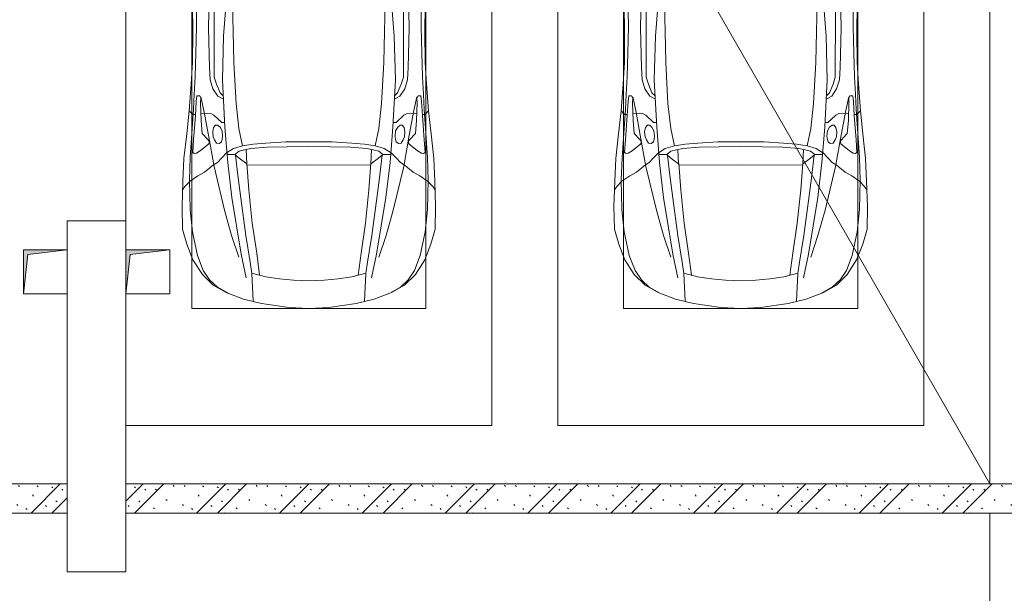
# Model space of a CAD drawing. Header units: millimetres. Extents: x -32229 to 170644, y -13689 to 125138.
# Tile 253 of 256: x 57560 to 64285, y 81203 to 85125. Entities that reach past the tile are written whole.
import ezdxf

# ---------------------------------------------------------------- set-up
doc = ezdxf.new("R2010")
doc.units = ezdxf.units.MM
for name, color, linetype, lineweight in [('A-DETL-GENF', 7, 'Continuous', 18), ('A-FLOR', 7, 'Continuous', 18), ('A-WALL-PATT', 7, 'Continuous', 40), ('C-PRKG', 7, 'Continuous', 18), ('I-WALL', 7, 'Continuous', 18), ('M-EQPM', 7, 'Continuous', 18), ('S-COLS', 7, 'Continuous', 18)]:
    doc.layers.add(name, color=color, linetype=linetype, lineweight=lineweight)
pattern_1 = [(135, (300.56, 377.28), (-565.6854, 6e-14), [10, -790]), (135, (349.8, 474.73), (-565.6854, 6e-14), [10, -790]), (135, (423.93, 473.06), (-565.6854, 6e-14), [10, -790]), (135, (229.92, 447.9), (-565.6854, 6e-14), [10, -790]), (135, (155.08, 447.9), (-565.6854, 6e-14), [10, -790]), (135, (114.9, 369.03), (-565.6854, 6e-14), [10, -790]), (135, (132.43, 285.8), (-565.6854, 6e-14), [10, -790]), (135, (214.66, 322), (-565.6854, 6e-14), [10, -790]), (135, (198.16, 261.88), (-565.6854, 6e-14), [10, -790]), (135, (45.2, 272.9), (-565.6854, 6e-14), [10, -790]), (135, (42.32, 336.16), (-565.6854, 6e-14), [10, -790]), (135, (92.26, 192.24), (-565.6854, 6e-14), [10, -790]), (135, (7.07, 149.2), (-565.6854, 6e-14), [10, -790]), (135, (80.6, 95.1), (-565.6854, 6e-14), [10, -790]), (135, (79.53, 36.94), (-565.6854, 6e-14), [10, -790]), (135, (153.87, 74.56), (-565.6854, 6e-14), [10, -790]), (135, (228.35, 124.8), (-565.6854, 6e-14), [10, -790]), (135, (279.75, 180.4), (-565.6854, 6e-14), [10, -790]), (135, (282.9, 31.63), (-565.6854, 6e-14), [10, -790]), (135, (377.38, 53.45), (-565.6854, 6e-14), [10, -790]), (135, (352.28, 102.7), (-565.6854, 6e-14), [10, -790]), (135, (354.05, 0), (-565.6854, 6e-14), [10, -790]), (135, (553.23, 16.45), (-565.6854, 6e-14), [10, -790]), (135, (542.38, 63.45), (-565.6854, 6e-14), [10, -790]), (135, (536.58, 239.3), (-565.6854, 6e-14), [10, -790]), (135, (475.85, 203.9), (-565.6854, 6e-14), [10, -790]), (135, (475.85, 316.54), (-565.6854, 6e-14), [10, -790]), (135, (520.8, 408.7), (-565.6854, 6e-14), [10, -790]), (135, (551.1, 470.8), (-565.6854, 6e-14), [10, -790]), (135, (235.25, 537.93), (-565.6854, 6e-14), [10, -790]), (135, (407.25, 547.65), (-565.6854, 6e-14), [10, -790]), (135, (94.5, 558.6), (-565.6854, 6e-14), [10, -790]), (135, (46.4, 532.3), (-565.6854, 6e-14), [10, -790]), (135, (85.56, 465.04), (-565.6854, 6e-14), [10, -790]), (135, (355.53, 181.14), (-565.6854, 6e-14), [10, -790]), (135, (362.23, 243.6), (-565.6854, 6e-14), [10, -790]), (135, (413.45, 344.1), (-565.6854, 6e-14), [10, -790]), (135, (286.3, 273.25), (-565.6854, 6e-14), [10, -790]), (135, (423.02, 263.72), (-565.6854, 6e-14), [10, -790]), (135, (162.94, 190.2), (-565.6854, 6e-14), [10, -790]), (135, (470.25, 120.93), (-565.6854, 6e-14), [10, -790]), (135, (484.48, 9.78), (-565.6854, 6e-14), [10, -790]), (45, (0, 212.13), (-565.6854, 0), []), (45, (212.13, 0), (-565.6854, 0), []), (45, (353.55, 0), (-565.6854, 0), []), (45, (0, 353.55), (-565.6854, 0), [])]

# ---------------------------------------------------------------- blocks, each defined once
blk = doc.blocks.new('АР_Машиноместо - 4900x2400_М__5300х2500_-V14--01 ЭО')
at = {"layer": 'A-DETL-GENF', "color": 254, "lineweight": 13, "true_color": 0xd4d4d4}
for p, q in [((483.3, -2571.4), (478, -2290)), ((570.6, -2291.4), (564.4, -2580.5)), ((1929.4, -2291.4), (1935.6, -2580.5)), ((2016.7, -2571.4), (2022, -2290)), ((728.4, -2415.7), (733.8, -2606.7)), ((1771.6, -2415.7), (1766.2, -2606.7)), ((477.8, -2754.7), (483.3, -2571.4)), ((564.4, -2580.5), (571.6, -2853.3)), ((733.8, -2606.7), (737.8, -2818.3)), ((1766.2, -2606.7), (1762.2, -2818.3)), ((1935.6, -2580.5), (1928.4, -2853.3)), ((2022.2, -2754.7), (2016.7, -2571.4)), ((473.9, -2913.7), (477.8, -2754.7)), ((2026.1, -2913.7), (2022.2, -2754.7)), ((737.8, -2818.3), (752.8, -3099)), ((1762.2, -2818.3), (1747.2, -3099)), ((571.6, -2853.3), (575.7, -2937.4)), ((1928.4, -2853.3), (1924.3, -2937.4)), ((466.3, -3036.3), (473.9, -2913.7)), ((575.7, -2937.4), (595.2, -2997.9)), ((1924.3, -2937.4), (1904.8, -2997.9)), ((2033.7, -3036.3), (2026.1, -2913.7)), ((595.2, -2997.9), (629, -3048.1)), ((1904.8, -2997.9), (1871, -3048.1)), ((462, -3136.6), (466.3, -3036.3)), ((512.5, -3053.2), (532.7, -3145.9)), ((629, -3048.1), (666.7, -3069.7)), ((1871, -3048.1), (1833.3, -3069.7)), ((1987.5, -3053.2), (1967.3, -3145.9)), ((2038, -3136.6), (2033.7, -3036.3)), ((439.5, -3468.5), (462, -3136.6)), ((532.7, -3145.9), (564, -3316.2)), ((752.8, -3099), (771.7, -3268.5)), ((1747.2, -3099), (1728.3, -3268.5)), ((1967.3, -3145.9), (1936, -3316.2)), ((2060.5, -3468.5), (2038, -3136.6)), ((771.7, -3268.5), (797.1, -3388.2)), ((1728.3, -3268.5), (1702.9, -3388.2)), ((564, -3316.2), (602.3, -3530.2)), ((1093.5, -3360.7), (957.1, -3368.9)), ((1250, -3360.7), (1093.5, -3360.7)), ((1250, -3360.7), (1406.5, -3360.7)), ((1406.5, -3360.7), (1542.9, -3368.9)), ((1936, -3316.2), (1897.7, -3530.2)), ((734.6, -3405.8), (688.5, -3435.5)), ((797.1, -3388.2), (734.6, -3405.8)), ((870, -3377.1), (797.1, -3388.2)), ((957.1, -3368.9), (870, -3377.1)), ((1542.9, -3368.9), (1630, -3377.1)), ((1630, -3377.1), (1702.9, -3388.2)), ((1702.9, -3388.2), (1765.4, -3405.8)), ((1765.4, -3405.8), (1811.5, -3435.5)), ((434.2, -3623.7), (439.5, -3468.5)), ((749.1, -3450.8), (765.5, -3589.1)), ((1750.9, -3450.8), (1734.5, -3589.1)), ((2065.8, -3623.7), (2060.5, -3468.5)), ((602.3, -3530.2), (673.6, -3827.1)), ((695.7, -3502.8), (723.2, -3741.5)), ((1804.3, -3502.8), (1776.8, -3741.5)), ((1897.7, -3530.2), (1826.4, -3827.1)), ((438.6, -3823.4), (434.2, -3623.7)), ((765.5, -3589.1), (785.7, -3746.6)), ((1734.5, -3589.1), (1714.3, -3746.6)), ((2061.4, -3823.4), (2065.8, -3623.7)), ((723.2, -3741.5), (786.9, -4128.3)), ((785.7, -3746.6), (819.4, -4000.8)), ((1714.3, -3746.6), (1680.6, -4000.8)), ((1776.8, -3741.5), (1713.1, -4128.3)), ((454.7, -3976.8), (438.6, -3823.4)), ((673.6, -3827.1), (722.7, -4001.8)), ((1826.4, -3827.1), (1777.3, -4001.8)), ((2045.3, -3976.8), (2061.4, -3823.4)), ((488.6, -4138.1), (454.7, -3976.8)), ((722.7, -4001.8), (771.7, -4149.8)), ((819.4, -4000.8), (849, -4182.8)), ((1680.6, -4000.8), (1651, -4182.8)), ((1777.3, -4001.8), (1728.3, -4149.8)), ((2011.4, -4138.1), (2045.3, -3976.8)), ((527.8, -4239.8), (488.6, -4138.1)), ((786.9, -4128.3), (821.1, -4289.8)), ((1713.1, -4128.3), (1678.9, -4289.8)), ((1972.2, -4239.8), (2011.4, -4138.1)), ((849, -4182.8), (861.2, -4260.3)), ((1651, -4182.8), (1638.8, -4260.3)), ((571.5, -4303.1), (527.8, -4239.8)), ((625, -4354.8), (571.5, -4303.1)), ((1875, -4354.8), (1928.5, -4303.1)), ((1928.5, -4303.1), (1972.2, -4239.8)), ((696.3, -4395.8), (625, -4354.8)), ((1803.7, -4395.8), (1875, -4354.8))]:
    blk.add_line(p, q, dxfattribs=at)
at = {"layer": 'A-DETL-GENF', "color": 253, "lineweight": 13, "true_color": 0xaaaaaa}
for p, q in [((603.5, -2534.3), (606.1, -2314.9)), ((1896.5, -2534.3), (1893.9, -2314.9)), ((684.8, -2406.5), (667.8, -2638.3)), ((1815.2, -2406.5), (1832.2, -2638.3)), ((456.8, -2613.6), (454.5, -2423.6)), ((2043.2, -2613.6), (2045.5, -2423.6)), ((604.4, -2850.8), (603.5, -2534.3)), ((1895.6, -2850.8), (1896.5, -2534.3)), ((456.1, -2818.3), (456.8, -2613.6)), ((2043.9, -2818.3), (2043.2, -2613.6)), ((667.8, -2638.3), (659.3, -2936)), ((1832.2, -2638.3), (1840.7, -2936)), ((446, -2964.8), (456.1, -2818.3)), ((2054, -2964.8), (2043.9, -2818.3)), ((604.4, -2919.4), (604.4, -2850.8)), ((1895.6, -2919.4), (1895.6, -2850.8)), ((618.7, -2966.7), (604.4, -2919.4)), ((659.3, -2936), (676.4, -3260.1)), ((1840.7, -2936), (1823.6, -3260.1)), ((1881.3, -2966.7), (1895.6, -2919.4)), ((432.8, -3149.3), (446, -2964.8)), ((643.6, -3024.6), (618.7, -2966.7)), ((665.1, -3046.1), (643.6, -3024.6)), ((1834.9, -3046.1), (1856.4, -3024.6)), ((1856.4, -3024.6), (1881.3, -2966.7)), ((2067.2, -3149.3), (2054, -2964.8)), ((480.8, -3085), (474.8, -3179.9)), ((485.6, -3046.1), (480.8, -3085)), ((504.5, -3046.6), (485.6, -3046.1)), ((512.2, -3061.4), (504.5, -3046.6)), ((510.9, -3094.6), (512.2, -3061.4)), ((1987.8, -3061.4), (1995.5, -3046.6)), ((1989.1, -3094.6), (1987.8, -3061.4)), ((1995.5, -3046.6), (2014.4, -3046.1)), ((2014.4, -3046.1), (2019.2, -3085)), ((2019.2, -3085), (2025.2, -3179.9)), ((415.7, -3305.9), (432.8, -3149.3)), ((456.9, -3174.2), (432.9, -3148.3)), ((515.3, -3213.7), (510.9, -3094.6)), ((1984.7, -3213.7), (1989.1, -3094.6)), ((2043.1, -3174.2), (2067.1, -3148.3)), ((2084.3, -3305.9), (2067.1, -3148.3)), ((475.2, -3173.5), (456.9, -3174.2)), ((474.8, -3179.9), (462.2, -3347.3)), ((558.4, -3165.4), (513.6, -3168)), ((522.2, -3303.2), (515.3, -3213.7)), ((579.5, -3167.7), (558.4, -3165.4)), ((601.7, -3179.4), (579.5, -3167.7)), ((654.5, -3228.1), (601.7, -3179.4)), ((674.6, -3227.6), (654.5, -3228.1)), ((1825.4, -3227.6), (1845.5, -3228.1)), ((1845.5, -3228.1), (1898.3, -3179.4)), ((1898.3, -3179.4), (1920.5, -3167.7)), ((1920.5, -3167.7), (1941.6, -3165.4)), ((1941.6, -3165.4), (1986.4, -3168)), ((1977.8, -3303.2), (1984.7, -3213.7)), ((2024.8, -3173.5), (2043.1, -3174.2)), ((2025.2, -3179.9), (2037.8, -3347.3)), ((599.8, -3262.3), (593.6, -3292.5)), ((593.6, -3292.5), (597.1, -3327.4)), ((612.1, -3245.7), (599.8, -3262.3)), ((626.8, -3246.1), (612.1, -3245.7)), ((643.2, -3259.9), (626.8, -3246.1)), ((657.2, -3286.3), (643.2, -3259.9)), ((661.1, -3321.2), (657.2, -3286.3)), ((676.4, -3260.1), (695.7, -3502.8)), ((1823.6, -3260.1), (1804.3, -3502.8)), ((1838.9, -3321.2), (1842.8, -3286.3)), ((1842.8, -3286.3), (1856.8, -3259.9)), ((1856.8, -3259.9), (1873.2, -3246.1)), ((1873.2, -3246.1), (1887.9, -3245.7)), ((1887.9, -3245.7), (1900.2, -3262.3)), ((1900.2, -3262.3), (1906.4, -3292.5)), ((1906.4, -3292.5), (1902.9, -3327.4)), ((397.1, -3474.2), (415.7, -3305.9)), ((462.2, -3347.3), (456.6, -3434.5)), ((564.6, -3349.7), (522.2, -3303.2)), ((569.7, -3360.7), (564.6, -3349.7)), ((566.8, -3375.1), (569.7, -3360.7)), ((597.1, -3327.4), (605.2, -3346.8)), ((605.2, -3346.8), (620, -3369.3)), ((638.7, -3372.5), (654.1, -3360.7)), ((654.1, -3360.7), (658.7, -3344.5)), ((658.7, -3344.5), (661.1, -3321.2)), ((1841.3, -3344.5), (1838.9, -3321.2)), ((1845.9, -3360.7), (1841.3, -3344.5)), ((1861.3, -3372.5), (1845.9, -3360.7)), ((1894.8, -3346.8), (1880, -3369.3)), ((1902.9, -3327.4), (1894.8, -3346.8)), ((1930.3, -3360.7), (1935.4, -3349.7)), ((1933.2, -3375.1), (1930.3, -3360.7)), ((1935.4, -3349.7), (1977.8, -3303.2)), ((2037.8, -3347.3), (2043.4, -3434.5)), ((2102.9, -3474.2), (2084.3, -3305.9)), ((481.5, -3439.1), (508, -3422.8)), ((508, -3422.8), (566.8, -3375.1)), ((620, -3369.3), (638.7, -3372.5)), ((773, -3424.2), (744.1, -3447.2)), ((811.1, -3414.8), (773, -3424.2)), ((853.3, -3407.2), (811.1, -3414.8)), ((825.6, -3512.1), (821, -3413)), ((965.3, -3397.8), (853.3, -3407.2)), ((1102.5, -3394.3), (965.3, -3397.8)), ((1250, -3391.3), (1102.5, -3394.3)), ((1250, -3391.3), (1397.5, -3394.3)), ((1397.5, -3394.3), (1534.7, -3397.8)), ((1534.7, -3397.8), (1646.7, -3407.2)), ((1646.7, -3407.2), (1688.9, -3414.8)), ((1674.4, -3512.1), (1679, -3413)), ((1688.9, -3414.8), (1727, -3424.2)), ((1727, -3424.2), (1755.7, -3447)), ((1880, -3369.3), (1861.3, -3372.5)), ((1992, -3422.8), (1933.2, -3375.1)), ((2018.5, -3439.1), (1992, -3422.8)), ((390.2, -3630), (397.1, -3474.2)), ((456.6, -3434.5), (466.2, -3441.1)), ((466.2, -3441.1), (481.5, -3439.1)), ((654.7, -3470.4), (624.9, -3501.2)), ((690.2, -3433.7), (654.7, -3470.4)), ((744.1, -3447.2), (691.3, -3447.2)), ((744.3, -3447), (773.2, -3472.4)), ((773.2, -3472.4), (825.6, -3512.1)), ((1726.8, -3472.4), (1674.4, -3512.1)), ((1755.7, -3447), (1726.8, -3472.4)), ((1755.7, -3447.2), (1808.7, -3447.2)), ((1809.8, -3433.7), (1845.3, -3470.4)), ((1845.3, -3470.4), (1875.1, -3501.2)), ((2033.8, -3441.1), (2018.5, -3439.1)), ((2043.4, -3434.5), (2033.8, -3441.1)), ((2109.8, -3630), (2102.9, -3474.2)), ((598.3, -3518.6), (537.9, -3567)), ((624.9, -3501.2), (598.3, -3518.6)), ((840.1, -3687.8), (826.6, -3509.6)), ((1250, -3520.1), (827.2, -3517.2)), ((1250, -3520.1), (1672.8, -3517.2)), ((1659.9, -3687.8), (1673.4, -3509.6)), ((1875.1, -3501.2), (1901.7, -3518.6)), ((1901.7, -3518.6), (1962.1, -3567)), ((384, -3802.9), (390.2, -3630)), ((438.6, -3629.8), (403.8, -3665.5)), ((491.4, -3594.2), (438.6, -3629.8)), ((537.9, -3567), (491.4, -3594.2)), ((1962.1, -3567), (2008.6, -3594.2)), ((2008.6, -3594.2), (2061.4, -3629.8)), ((2061.4, -3629.8), (2096.2, -3665.5)), ((2116, -3802.9), (2109.8, -3630)), ((403.8, -3665.5), (388.1, -3688.4)), ((863.9, -3917.5), (840.1, -3687.8)), ((1636.1, -3917.5), (1659.9, -3687.8)), ((2096.2, -3665.5), (2111.9, -3688.4)), ((387.4, -3958.4), (384, -3802.9)), ((2112.6, -3958.4), (2116, -3802.9)), ((416.4, -4059.2), (387.4, -3958.4)), ((893.6, -4121.6), (863.9, -3917.5)), ((1606.4, -4121.6), (1636.1, -3917.5)), ((2083.6, -4059.2), (2112.6, -3958.4)), ((458.6, -4167), (416.4, -4059.2)), ((2041.4, -4167), (2083.6, -4059.2)), ((522.5, -4267.9), (458.6, -4167)), ((914, -4272.5), (893.6, -4121.6)), ((1586, -4272.5), (1606.4, -4121.6)), ((1977.5, -4267.9), (2041.4, -4167)), ((596.3, -4340.6), (522.5, -4267.9)), ((955.5, -4283.9), (861, -4259.4)), ((861.2, -4260.3), (869.3, -4451.1)), ((1050.4, -4297.3), (955.5, -4283.9)), ((1146, -4306.7), (1050.4, -4297.3)), ((1354, -4306.7), (1449.6, -4297.3)), ((1449.6, -4297.3), (1544.5, -4283.9)), ((1544.5, -4283.9), (1639, -4259.4)), ((1638.8, -4260.3), (1630.7, -4451.1)), ((1903.7, -4340.6), (1977.5, -4267.9)), ((686, -4391.6), (596.3, -4340.6)), ((1250, -4312), (1146, -4306.7)), ((1250, -4312), (1354, -4306.7)), ((1814, -4391.6), (1903.7, -4340.6)), ((804.4, -4436.7), (686, -4391.6)), ((927, -4466.6), (804.4, -4436.7)), ((1573, -4466.6), (1695.6, -4436.7)), ((1695.6, -4436.7), (1814, -4391.6)), ((1114.6, -4493), (927, -4466.6)), ((1250, -4500), (1114.6, -4493)), ((1250, -4500), (1385.4, -4493)), ((1385.4, -4493), (1573, -4466.6))]:
    blk.add_line(p, q, dxfattribs=at)
at = {"layer": 'C-PRKG', "color": 253, "lineweight": 13, "true_color": 0xaaaaaa}
for p, q in [((0, 0), (0, -5300)), ((2500, 0), (2500, -5300)), ((450, -800), (450, -4500)), ((2050, -800), (2050, -4500)), ((450, -4500), (2050, -4500)), ((2500, -5300), (0, -5300))]:
    blk.add_line(p, q, dxfattribs=at)
blk = doc.blocks.new('АР_Машиноместо - 4900x2400_М__5300х2500_-V48--01 ЭО')
at = {"layer": 'A-DETL-GENF', "color": 253, "lineweight": 13, "true_color": 0xaaaaaa}
for p, q in [((927, 4466.6), (804.4, 4436.7)), ((861.2, 4260.3), (869.3, 4451.1)), ((1114.6, 4493), (927, 4466.6)), ((1250, 4500), (1114.6, 4493)), ((1250, 4500), (1385.4, 4493)), ((1385.4, 4493), (1573, 4466.6)), ((1573, 4466.6), (1695.6, 4436.7)), ((1638.8, 4260.3), (1630.7, 4451.1)), ((686, 4391.6), (596.3, 4340.6)), ((804.4, 4436.7), (686, 4391.6)), ((1695.6, 4436.7), (1814, 4391.6)), ((1814, 4391.6), (1903.7, 4340.6)), ((596.3, 4340.6), (522.5, 4267.9)), ((1146, 4306.7), (1050.4, 4297.3)), ((1250, 4312), (1146, 4306.7)), ((1250, 4312), (1354, 4306.7)), ((1354, 4306.7), (1449.6, 4297.3)), ((1903.7, 4340.6), (1977.5, 4267.9)), ((522.5, 4267.9), (458.6, 4167)), ((955.5, 4283.9), (861, 4259.4)), ((914, 4272.5), (893.6, 4121.6)), ((1050.4, 4297.3), (955.5, 4283.9)), ((1449.6, 4297.3), (1544.5, 4283.9)), ((1544.5, 4283.9), (1639, 4259.4)), ((1586, 4272.5), (1606.4, 4121.6)), ((1977.5, 4267.9), (2041.4, 4167)), ((458.6, 4167), (416.4, 4059.2)), ((893.6, 4121.6), (863.9, 3917.5)), ((1606.4, 4121.6), (1636.1, 3917.5)), ((2041.4, 4167), (2083.6, 4059.2)), ((416.4, 4059.2), (387.4, 3958.4)), ((2083.6, 4059.2), (2112.6, 3958.4)), ((387.4, 3958.4), (384, 3802.9)), ((863.9, 3917.5), (840.1, 3687.8)), ((1636.1, 3917.5), (1659.9, 3687.8)), ((2112.6, 3958.4), (2116, 3802.9)), ((384, 3802.9), (390.2, 3630)), ((2116, 3802.9), (2109.8, 3630)), ((403.8, 3665.5), (388.1, 3688.4)), ((438.6, 3629.8), (403.8, 3665.5)), ((840.1, 3687.8), (826.6, 3509.6)), ((1659.9, 3687.8), (1673.4, 3509.6)), ((2061.4, 3629.8), (2096.2, 3665.5)), ((2096.2, 3665.5), (2111.9, 3688.4)), ((390.2, 3630), (397.1, 3474.2)), ((491.4, 3594.2), (438.6, 3629.8)), ((537.9, 3567), (491.4, 3594.2)), ((598.3, 3518.6), (537.9, 3567)), ((1901.7, 3518.6), (1962.1, 3567)), ((1962.1, 3567), (2008.6, 3594.2)), ((2008.6, 3594.2), (2061.4, 3629.8)), ((2109.8, 3630), (2102.9, 3474.2)), ((624.9, 3501.2), (598.3, 3518.6)), ((654.7, 3470.4), (624.9, 3501.2)), ((676.4, 3260.1), (695.7, 3502.8)), ((773.2, 3472.4), (825.6, 3512.1)), ((825.6, 3512.1), (821, 3413)), ((1250, 3520.1), (827.2, 3517.2)), ((1250, 3520.1), (1672.8, 3517.2)), ((1674.4, 3512.1), (1679, 3413)), ((1726.8, 3472.4), (1674.4, 3512.1)), ((1823.6, 3260.1), (1804.3, 3502.8)), ((1845.3, 3470.4), (1875.1, 3501.2)), ((1875.1, 3501.2), (1901.7, 3518.6)), ((397.1, 3474.2), (415.7, 3305.9)), ((456.6, 3434.5), (466.2, 3441.1)), ((462.2, 3347.3), (456.6, 3434.5)), ((466.2, 3441.1), (481.5, 3439.1)), ((481.5, 3439.1), (508, 3422.8)), ((690.2, 3433.7), (654.7, 3470.4)), ((744.1, 3447.2), (691.3, 3447.2)), ((773, 3424.2), (744.1, 3447.2)), ((744.3, 3447), (773.2, 3472.4)), ((1755.7, 3447), (1726.8, 3472.4)), ((1727, 3424.2), (1755.7, 3447)), ((1755.7, 3447.2), (1808.7, 3447.2)), ((1809.8, 3433.7), (1845.3, 3470.4)), ((2018.5, 3439.1), (1992, 3422.8)), ((2033.8, 3441.1), (2018.5, 3439.1)), ((2043.4, 3434.5), (2033.8, 3441.1)), ((2037.8, 3347.3), (2043.4, 3434.5)), ((2102.9, 3474.2), (2084.3, 3305.9)), ((508, 3422.8), (566.8, 3375.1)), ((566.8, 3375.1), (569.7, 3360.7)), ((605.2, 3346.8), (620, 3369.3)), ((620, 3369.3), (638.7, 3372.5)), ((638.7, 3372.5), (654.1, 3360.7)), ((811.1, 3414.8), (773, 3424.2)), ((853.3, 3407.2), (811.1, 3414.8)), ((965.3, 3397.8), (853.3, 3407.2)), ((1102.5, 3394.3), (965.3, 3397.8)), ((1250, 3391.3), (1102.5, 3394.3)), ((1250, 3391.3), (1397.5, 3394.3)), ((1397.5, 3394.3), (1534.7, 3397.8)), ((1534.7, 3397.8), (1646.7, 3407.2)), ((1646.7, 3407.2), (1688.9, 3414.8)), ((1688.9, 3414.8), (1727, 3424.2)), ((1861.3, 3372.5), (1845.9, 3360.7)), ((1880, 3369.3), (1861.3, 3372.5)), ((1894.8, 3346.8), (1880, 3369.3)), ((1933.2, 3375.1), (1930.3, 3360.7)), ((1992, 3422.8), (1933.2, 3375.1)), ((415.7, 3305.9), (432.8, 3149.3)), ((474.8, 3179.9), (462.2, 3347.3)), ((522.2, 3303.2), (515.3, 3213.7)), ((564.6, 3349.7), (522.2, 3303.2)), ((569.7, 3360.7), (564.6, 3349.7)), ((593.6, 3292.5), (597.1, 3327.4)), ((597.1, 3327.4), (605.2, 3346.8)), ((654.1, 3360.7), (658.7, 3344.5)), ((661.1, 3321.2), (657.2, 3286.3)), ((658.7, 3344.5), (661.1, 3321.2)), ((1841.3, 3344.5), (1838.9, 3321.2)), ((1838.9, 3321.2), (1842.8, 3286.3)), ((1845.9, 3360.7), (1841.3, 3344.5)), ((1902.9, 3327.4), (1894.8, 3346.8)), ((1906.4, 3292.5), (1902.9, 3327.4)), ((1930.3, 3360.7), (1935.4, 3349.7)), ((1935.4, 3349.7), (1977.8, 3303.2)), ((1977.8, 3303.2), (1984.7, 3213.7)), ((2025.2, 3179.9), (2037.8, 3347.3)), ((2084.3, 3305.9), (2067.1, 3148.3)), ((599.8, 3262.3), (593.6, 3292.5)), ((612.1, 3245.7), (599.8, 3262.3)), ((654.5, 3228.1), (601.7, 3179.4)), ((626.8, 3246.1), (612.1, 3245.7)), ((643.2, 3259.9), (626.8, 3246.1)), ((657.2, 3286.3), (643.2, 3259.9)), ((674.6, 3227.6), (654.5, 3228.1)), ((659.3, 2936), (676.4, 3260.1)), ((1840.7, 2936), (1823.6, 3260.1)), ((1825.4, 3227.6), (1845.5, 3228.1)), ((1842.8, 3286.3), (1856.8, 3259.9)), ((1845.5, 3228.1), (1898.3, 3179.4)), ((1856.8, 3259.9), (1873.2, 3246.1)), ((1873.2, 3246.1), (1887.9, 3245.7)), ((1887.9, 3245.7), (1900.2, 3262.3)), ((1900.2, 3262.3), (1906.4, 3292.5)), ((456.9, 3174.2), (432.9, 3148.3)), ((475.2, 3173.5), (456.9, 3174.2)), ((480.8, 3085), (474.8, 3179.9)), ((515.3, 3213.7), (510.9, 3094.6)), ((558.4, 3165.4), (513.6, 3168)), ((579.5, 3167.7), (558.4, 3165.4)), ((601.7, 3179.4), (579.5, 3167.7)), ((1898.3, 3179.4), (1920.5, 3167.7)), ((1920.5, 3167.7), (1941.6, 3165.4)), ((1941.6, 3165.4), (1986.4, 3168)), ((1984.7, 3213.7), (1989.1, 3094.6)), ((2019.2, 3085), (2025.2, 3179.9)), ((2024.8, 3173.5), (2043.1, 3174.2)), ((2043.1, 3174.2), (2067.1, 3148.3)), ((432.8, 3149.3), (446, 2964.8)), ((510.9, 3094.6), (512.2, 3061.4)), ((1989.1, 3094.6), (1987.8, 3061.4)), ((2067.2, 3149.3), (2054, 2964.8)), ((485.6, 3046.1), (480.8, 3085)), ((504.5, 3046.6), (485.6, 3046.1)), ((512.2, 3061.4), (504.5, 3046.6)), ((665.1, 3046.1), (643.6, 3024.6)), ((1834.9, 3046.1), (1856.4, 3024.6)), ((1987.8, 3061.4), (1995.5, 3046.6)), ((1995.5, 3046.6), (2014.4, 3046.1)), ((2014.4, 3046.1), (2019.2, 3085)), ((446, 2964.8), (456.1, 2818.3)), ((618.7, 2966.7), (604.4, 2919.4)), ((643.6, 3024.6), (618.7, 2966.7)), ((1856.4, 3024.6), (1881.3, 2966.7)), ((1881.3, 2966.7), (1895.6, 2919.4)), ((2054, 2964.8), (2043.9, 2818.3)), ((604.4, 2919.4), (604.4, 2850.8)), ((667.8, 2638.3), (659.3, 2936)), ((1832.2, 2638.3), (1840.7, 2936)), ((1895.6, 2919.4), (1895.6, 2850.8)), ((604.4, 2850.8), (603.5, 2534.3)), ((1895.6, 2850.8), (1896.5, 2534.3)), ((456.1, 2818.3), (456.8, 2613.6)), ((2043.9, 2818.3), (2043.2, 2613.6)), ((684.8, 2406.5), (667.8, 2638.3)), ((1815.2, 2406.5), (1832.2, 2638.3)), ((456.8, 2613.6), (454.5, 2423.6)), ((2043.2, 2613.6), (2045.5, 2423.6)), ((603.5, 2534.3), (606.1, 2314.9)), ((1896.5, 2534.3), (1893.9, 2314.9))]:
    blk.add_line(p, q, dxfattribs=at)
at = {"layer": 'A-DETL-GENF', "color": 254, "lineweight": 13, "true_color": 0xd4d4d4}
for p, q in [((696.3, 4395.8), (625, 4354.8)), ((1803.7, 4395.8), (1875, 4354.8)), ((625, 4354.8), (571.5, 4303.1)), ((1875, 4354.8), (1928.5, 4303.1)), ((527.8, 4239.8), (488.6, 4138.1)), ((571.5, 4303.1), (527.8, 4239.8)), ((786.9, 4128.3), (821.1, 4289.8)), ((849, 4182.8), (861.2, 4260.3)), ((1651, 4182.8), (1638.8, 4260.3)), ((1713.1, 4128.3), (1678.9, 4289.8)), ((1928.5, 4303.1), (1972.2, 4239.8)), ((1972.2, 4239.8), (2011.4, 4138.1)), ((819.4, 4000.8), (849, 4182.8)), ((1680.6, 4000.8), (1651, 4182.8)), ((488.6, 4138.1), (454.7, 3976.8)), ((722.7, 4001.8), (771.7, 4149.8)), ((723.2, 3741.5), (786.9, 4128.3)), ((1776.8, 3741.5), (1713.1, 4128.3)), ((1777.3, 4001.8), (1728.3, 4149.8)), ((2011.4, 4138.1), (2045.3, 3976.8)), ((454.7, 3976.8), (438.6, 3823.4)), ((673.6, 3827.1), (722.7, 4001.8)), ((785.7, 3746.6), (819.4, 4000.8)), ((1714.3, 3746.6), (1680.6, 4000.8)), ((1826.4, 3827.1), (1777.3, 4001.8)), ((2045.3, 3976.8), (2061.4, 3823.4)), ((438.6, 3823.4), (434.2, 3623.7)), ((602.3, 3530.2), (673.6, 3827.1)), ((1897.7, 3530.2), (1826.4, 3827.1)), ((2061.4, 3823.4), (2065.8, 3623.7)), ((695.7, 3502.8), (723.2, 3741.5)), ((765.5, 3589.1), (785.7, 3746.6)), ((1734.5, 3589.1), (1714.3, 3746.6)), ((1804.3, 3502.8), (1776.8, 3741.5)), ((434.2, 3623.7), (439.5, 3468.5)), ((749.1, 3450.8), (765.5, 3589.1)), ((1750.9, 3450.8), (1734.5, 3589.1)), ((2065.8, 3623.7), (2060.5, 3468.5)), ((564, 3316.2), (602.3, 3530.2)), ((1936, 3316.2), (1897.7, 3530.2)), ((439.5, 3468.5), (462, 3136.6)), ((734.6, 3405.8), (688.5, 3435.5)), ((1765.4, 3405.8), (1811.5, 3435.5)), ((2060.5, 3468.5), (2038, 3136.6)), ((797.1, 3388.2), (734.6, 3405.8)), ((771.7, 3268.5), (797.1, 3388.2)), ((870, 3377.1), (797.1, 3388.2)), ((957.1, 3368.9), (870, 3377.1)), ((1093.5, 3360.7), (957.1, 3368.9)), ((1406.5, 3360.7), (1542.9, 3368.9)), ((1542.9, 3368.9), (1630, 3377.1)), ((1630, 3377.1), (1702.9, 3388.2)), ((1702.9, 3388.2), (1765.4, 3405.8)), ((1728.3, 3268.5), (1702.9, 3388.2)), ((532.7, 3145.9), (564, 3316.2)), ((1250, 3360.7), (1093.5, 3360.7)), ((1250, 3360.7), (1406.5, 3360.7)), ((1967.3, 3145.9), (1936, 3316.2)), ((752.8, 3099), (771.7, 3268.5)), ((1747.2, 3099), (1728.3, 3268.5)), ((462, 3136.6), (466.3, 3036.3)), ((512.5, 3053.2), (532.7, 3145.9)), ((737.8, 2818.3), (752.8, 3099)), ((1762.2, 2818.3), (1747.2, 3099)), ((1987.5, 3053.2), (1967.3, 3145.9)), ((2038, 3136.6), (2033.7, 3036.3)), ((466.3, 3036.3), (473.9, 2913.7)), ((595.2, 2997.9), (629, 3048.1)), ((629, 3048.1), (666.7, 3069.7)), ((1871, 3048.1), (1833.3, 3069.7)), ((1904.8, 2997.9), (1871, 3048.1)), ((2033.7, 3036.3), (2026.1, 2913.7)), ((575.7, 2937.4), (595.2, 2997.9)), ((1924.3, 2937.4), (1904.8, 2997.9)), ((473.9, 2913.7), (477.8, 2754.7)), ((571.6, 2853.3), (575.7, 2937.4)), ((1928.4, 2853.3), (1924.3, 2937.4)), ((2026.1, 2913.7), (2022.2, 2754.7)), ((564.4, 2580.5), (571.6, 2853.3)), ((1935.6, 2580.5), (1928.4, 2853.3)), ((733.8, 2606.7), (737.8, 2818.3)), ((1766.2, 2606.7), (1762.2, 2818.3)), ((477.8, 2754.7), (483.3, 2571.4)), ((2022.2, 2754.7), (2016.7, 2571.4)), ((483.3, 2571.4), (478, 2290)), ((570.6, 2291.4), (564.4, 2580.5)), ((728.4, 2415.7), (733.8, 2606.7)), ((1771.6, 2415.7), (1766.2, 2606.7)), ((1929.4, 2291.4), (1935.6, 2580.5)), ((2016.7, 2571.4), (2022, 2290))]:
    blk.add_line(p, q, dxfattribs=at)
at = {"layer": 'C-PRKG', "color": 253, "lineweight": 13, "true_color": 0xaaaaaa}
for p, q in [((2500, 5300), (0, 5300)), ((0, 0), (0, 5300)), ((450, 4500), (2050, 4500)), ((450, 800), (450, 4500)), ((2050, 800), (2050, 4500)), ((2500, 2300), (2500, 3900))]:
    blk.add_line(p, q, dxfattribs=at)
blk = doc.blocks.new('АР_Канал вертикальный прямоугольный - ВК-6260788--01 ЭО')
at = {"layer": 'M-EQPM', "lineweight": 13, "true_color": 0xe2e2e2}
blk.add_hatch(color=254, dxfattribs=at).paths.add_polyline_path([(-150, -150), (-120, 120), (150, 150), (-150, 150)])
at = {"layer": 'M-EQPM', "color": 253, "lineweight": 13, "true_color": 0xaaaaaa}
for p, q in [((150, 150), (-150, 150)), ((-150, 150), (-150, -150)), ((150, 150), (-150, 150)), ((-150, 150), (-150, -150)), ((-150, -150), (-150, 150)), ((-150, 150), (150, 150)), ((-120, 120), (150, 150)), ((-120, 120), (150, 150)), ((150, -150), (150, 150)), ((150, 150), (150, -150)), ((-150, -150), (-120, 120)), ((-150, -150), (-120, 120)), ((-150, -150), (150, -150)), ((150, -150), (-150, -150))]:
    blk.add_line(p, q, dxfattribs=at)
blk = doc.blocks.new('Наметкина 10_РД_АР_П_rvt-1--01 ЭО')
at = {"layer": 'A-WALL-PATT', "lineweight": 5, "true_color": 0xaaaaaa}
h = blk.add_hatch(dxfattribs=at)
h.set_pattern_fill('FP_6', color=253, style=0, pattern_type=2)
h.set_pattern_definition(pattern_1)
h.paths.add_polyline_path([(57885.3, 81750), (57885.3, 81950), (51205.3, 81950), (51205.3, 81750), (56686.5, 81750)])
h = blk.add_hatch(dxfattribs=at)
h.set_pattern_fill('FP_6', color=253, style=0, pattern_type=2)
h.set_pattern_definition(pattern_1)
h.paths.add_polyline_path([(64685.3, 81750), (64685.3, 81950), (58285.3, 81950), (58285.3, 81750), (60698.9, 81750)])
at = {"layer": 'A-FLOR', "color": 253, "lineweight": 13, "true_color": 0xaaaaaa}
for p, q in [((64185.3, 94150), (64185.3, 81950)), ((64185.3, 94150), (64185.3, 81950)), ((64185.3, 81950), (60680.3, 88050)), ((64185.3, 81750), (64185.3, 75350))]:
    blk.add_line(p, q, dxfattribs=at)
at = {"layer": 'I-WALL', "color": 253, "lineweight": 13, "true_color": 0xaaaaaa}
for p, q in [((57885.3, 81950), (51205.3, 81950)), ((57885.3, 81750), (57885.3, 81950)), ((64685.3, 81950), (58285.3, 81950)), ((58285.3, 81950), (58285.3, 81750)), ((51205.3, 81750), (57885.3, 81750)), ((58285.3, 81750), (64685.3, 81750))]:
    blk.add_line(p, q, dxfattribs=at)
at = {"layer": 'S-COLS', "color": 253, "lineweight": 15, "true_color": 0xaaaaaa}
for p, q in [((57885.3, 83750), (57885.3, 83550)), ((58285.3, 83750), (57885.3, 83750)), ((58285.3, 83550), (58285.3, 83750)), ((57885.3, 83250), (57885.3, 81350)), ((58285.3, 81350), (58285.3, 83250)), ((57885.3, 81350), (58285.3, 81350))]:
    blk.add_line(p, q, dxfattribs=at)
at = {"layer": 'C-PRKG', "color": 253, "lineweight": 13, "true_color": 0xaaaaaa, "rotation": 180}
blk.add_blockref('АР_Машиноместо - 4900x2400_М__5300х2500_-V48--01 ЭО', (60785.3, 87650), dxfattribs=at)
at = {"layer": 'C-PRKG', "color": 253, "lineweight": 13, "true_color": 0xaaaaaa}
blk.add_blockref('АР_Машиноместо - 4900x2400_М__5300х2500_-V14--01 ЭО', (61235.3, 87650), dxfattribs=at)
at = {"layer": 'M-EQPM', "color": 253, "lineweight": 13, "true_color": 0xaaaaaa}
for p in [(57735.3, 83400), (58435.3, 83400)]:
    blk.add_blockref('АР_Канал вертикальный прямоугольный - ВК-6260788--01 ЭО', p, dxfattribs=at)

msp = doc.modelspace()

# ---------------------------------------------------------------- block references
at = {"lineweight": 5}
msp.add_blockref('Наметкина 10_РД_АР_П_rvt-1--01 ЭО', (0, 0), dxfattribs=at)

doc.saveas('drawing.dxf')
